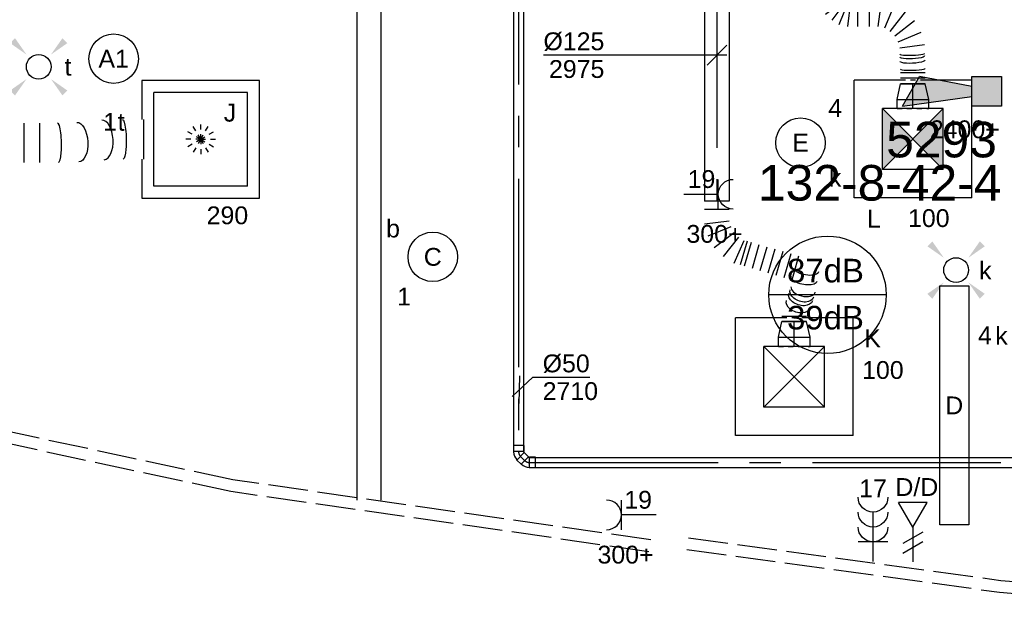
# Model space of a CAD drawing. Extents: x -238421 to 258165, y -34825 to 126331.
# Tile 164 of 239: x 12434 to 17407, y 12300 to 15258. Entities that reach past the tile are written whole.
import ezdxf
from ezdxf.enums import TextEntityAlignment as Align

# ---------------------------------------------------------------- set-up
doc = ezdxf.new("R2010")
doc.units = 0
doc.header["$LTSCALE"] = 50
for name, pattern in [('CENTER2', [28.575, 19.05, -3.175, 3.175, -3.175]), ('E_GOOT3', [5, 4, -1]), ('STREEPJES', [0.1, 0.05, -0.05])]:
    doc.linetypes.add(name, pattern=pattern)
doc.layers.get('0').update_dxf_attribs({"linetype": 'CONTINUOUS'})
for name, color, linetype in [('brandmelddecibels', 3, 'CONTINUOUS'), ('brandmeldserienummers', 1, 'CONTINUOUS'), ('EL6131--', 2, 'CONTINUOUS'), ('EL6131--_WG', 2, 'CONTINUOUS'), ('EL6222--', 3, 'CONTINUOUS'), ('EL6311--', 3, 'CONTINUOUS'), ('EL6441--', 3, 'CONTINUOUS'), ('EL6511--', 3, 'CONTINUOUS'), ('EM6131--', 1, 'CONTINUOUS'), ('WL524---_D', 153, 'CONTINUOUS'), ('WL524---_HARTLIJN', 8, 'CONTINUOUS'), ('WL570---_RETOUR', 112, 'CONTINUOUS'), ('WL570---_RETOUR_RST', 2, 'CONTINUOUS'), ('WL570---_RETOUR_RST_HL', 1, 'CONTINUOUS'), ('WL570---_TOEVOER', 3, 'CONTINUOUS'), ('WL570---_TOEVOER_HL', 8, 'CONTINUOUS'), ('WL570---_TOEVOER_RST', 2, 'CONTINUOUS'), ('WL570---_TOEVOER_RST_HL', 1, 'CONTINUOUS'), ('WM524---', 1, 'CONTINUOUS'), ('WM570---_RETOUR_PR', 1, 'CONTINUOUS'), ('WM570---_RETOUR_RST_PR', 1, 'CONTINUOUS'), ('WM570---_TOEVOER', 1, 'CONTINUOUS'), ('WM570---_TOEVOER_PR', 1, 'CONTINUOUS'), ('WM570---_TOEVOER_RST_PR', 1, 'CONTINUOUS')]:
    doc.layers.add(name, color=color, linetype=linetype)
doc.styles.add('BURO-018', font='ARIAL.TTF', dxfattribs={"height": 90})

# ---------------------------------------------------------------- blocks, each defined once
blk = doc.blocks.new('E001611207146')
at = {"color": 0}
for p, q in [((-12.07, -1.46), (-12.07, 1.46)), ((-12.07, 1.46), (12.07, 1.46)), ((12.07, 1.46), (12.07, -1.46)), ((12.07, -1.46), (-12.07, -1.46))]:
    blk.add_line(p, q, dxfattribs=at)
at = {"color": 0, "linetype": 'Continuous', "style": 'BURO-018'}
for tag, p in [('E_GKAST', (0, 8)), ('E_GROEP', (0, 5)), ('E_SGROEP', (4.5, 5)), ('E_ARMCODE', (0, 0)), ('E_SLET', (4.5, -3))]:
    blk.add_attdef(tag, text='', height=1.8, dxfattribs=at).set_placement(p, align=Align.MIDDLE)
blk = doc.blocks.new('1115B3A')
at = {"color": 0, "linetype": 'Continuous'}
blk.add_circle((0, 0), 2.5, dxfattribs=at)
at = {"color": 0, "linetype": 'Continuous', "style": 'BURO-018'}
for tag, p in [('E_GKAST', (0, 8)), ('E_GROEP', (0, 5)), ('E_SGROEP', (4.5, 5)), ('E_ARMCODE', (0, 0)), ('E_SLET', (4.5, -1))]:
    blk.add_attdef(tag, text='', height=1.8, dxfattribs=at).set_placement(p, align=Align.MIDDLE)
blk = doc.blocks.new('E00411')
at = {"color": 0, "linetype": 'Continuous'}
blk.add_circle((0, 0), 1.25, dxfattribs=at)
for points in [[(-2.892, 2.396), (-2.396, 2.892), (-1.237, 1.237)], [(2.396, 2.892), (2.892, 2.396), (1.237, 1.237)], [(-2.396, -2.892), (-2.892, -2.396), (-1.237, -1.237)], [(2.892, -2.396), (2.396, -2.892), (1.237, -1.237)]]:
    blk.add_solid(points, dxfattribs=at)
at = {"color": 0, "linetype": 'Continuous', "style": 'BURO-018'}
for tag, p in [('E_SLET1', (0, 4.642)), ('E_GROEP', (0, 0)), ('E_GKAST', (0, 0))]:
    blk.add_attdef(tag, text='', height=1.8, dxfattribs=at).set_placement(p, align=Align.MIDDLE)
at = {"color": 0, "linetype": 'Continuous', "style": 'BURO-018', "flags": 1}
for tag in ['E_MATCODE', 'E_SGROEP']:
    blk.add_attdef(tag, text='', height=1.8, dxfattribs=at).set_placement((0, 0), align=Align.MIDDLE)
blk = doc.blocks.new('111304B')
at = {"color": 0, "linetype": 'Continuous'}
for p, q in [((0, 1), (0, 6)), ((-1.5, 3), (1.5, 3))]:
    blk.add_line(p, q, dxfattribs=at)
for centre in [(0, 7.5), (0, 6), (0, 4.5)]:
    blk.add_arc(centre, 1.5, 180, 0, dxfattribs=at)
at = {"color": 0, "linetype": 'Continuous', "style": 'BURO-018'}
for tag, p in [('E_GKAST', (0, 13)), ('E_GROEP', (0, 10)), ('E_SGROEP', (4.5, 10))]:
    blk.add_attdef(tag, text='', height=1.8, dxfattribs=at).set_placement(p, align=Align.MIDDLE)
at = {"color": 0, "linetype": 'Continuous', "style": 'BURO-018', "flags": 1}
for tag, p in [('E_VERMCODE', (13, 10)), ('E_MATCODE', (0, 0))]:
    blk.add_attdef(tag, text='', height=1.8, dxfattribs=at).set_placement(p, align=Align.MIDDLE)
blk = doc.blocks.new('E00153')
at = {"color": 0, "linetype": 'Continuous'}
for p, q in [((-1.443, 7), (1.443, 7)), ((0, 4.5), (-1.443, 7)), ((0, 4.5), (1.443, 7)), ((-1, 4), (1, 2.845)), ((0, 4.5), (0, 1)), ((-1, 3), (1, 1.845))]:
    blk.add_line(p, q, dxfattribs=at)
at = {"color": 7, "style": 'BURO-018'}
for tag, p in [('E_COMMENT1', (-6, 12)), ('E_COMMENT2', (6, 12)), ('E_DCOM1', (-6, 9)), ('E_DCOM2', (6, 9))]:
    blk.add_attdef(tag, text='', height=1.8, dxfattribs=at).set_placement(p, align=Align.MIDDLE)
at = {"color": 0, "style": 'BURO-018'}
blk.add_attdef('E_TEXT1', text='', height=1.8, dxfattribs=at).set_placement((2.5, 6), align=Align.MIDDLE)
at = {"color": 0, "linetype": 'Continuous', "style": 'BURO-018', "flags": 1}
blk.add_attdef('E_MATCODE', text='', height=1.8, dxfattribs=at).set_placement((0, 0), align=Align.MIDDLE)
blk = doc.blocks.new('111304')
at = {"color": 0, "linetype": 'Continuous'}
for p, q in [((-1.5, 4.5), (1.5, 4.5)), ((0, 1), (0, 4.5))]:
    blk.add_line(p, q, dxfattribs=at)
blk.add_arc((0, 6), 1.5, 180, 0, dxfattribs=at)
at = {"color": 0, "linetype": 'Continuous', "style": 'BURO-018'}
for tag, p in [('E_GKAST', (0, 11.5)), ('E_GROEP', (0, 8.5)), ('E_SGROEP', (4.5, 8.5))]:
    blk.add_attdef(tag, text='', height=1.8, dxfattribs=at).set_placement(p, align=Align.MIDDLE)
at = {"color": 0, "linetype": 'Continuous', "style": 'BURO-018', "flags": 1}
for tag, p in [('E_VERMCODE', (13, 8.5)), ('E_MATCODE', (0, 0))]:
    blk.add_attdef(tag, text='', height=1.8, dxfattribs=at).set_placement(p, align=Align.MIDDLE)
blk = doc.blocks.new('E00028')
at = {"color": 0, "linetype": 'Continuous'}
for p, q in [((1.5, 11), (-1.5, 9.268)), ((1.5, 11), (0.5, 4)), ((-0.5, 4), (-1.5, 9.268)), ((-1.5, 4), (-1.5, 1)), ((1.5, 4), (-1.5, 4)), ((1.5, 1), (1.5, 4)), ((-1.5, 1), (1.5, 1))]:
    blk.add_line(p, q, dxfattribs=at)
for points in [[(-1.5, 9.268), (1.5, 11), (-0.5, 4), (0.5, 4)], [(-1.5, 4), (1.5, 4), (-1.5, 1), (1.5, 1)]]:
    blk.add_solid(points, dxfattribs=at)
at = {"color": 0, "linetype": 'Continuous', "style": 'BURO-018'}
blk.add_attdef('E_TEXT1', text='', height=1.8, dxfattribs=at).set_placement((0, 13.5), align=Align.MIDDLE)
at = {"color": 0, "linetype": 'Continuous', "style": 'BURO-018', "flags": 1}
blk.add_attdef('E_MATCODE', (0, 0), '', height=1.8, dxfattribs=at)
blk = doc.blocks.new('*U143')
at = {"color": 0, "ltscale": 10}
for p, q in [((0, 60, -2730), (2948, 60, -2730)), ((0, -60, -2730), (2948, -60, -2730))]:
    blk.add_line(p, q, dxfattribs=at)
at = {"layer": 'EM6131--', "color": 1, "style": 'BURO-018'}
blk.add_attdef('POSNR', text='', height=90, dxfattribs=at).set_placement((0, 0), align=Align.MIDDLE)
blk = doc.blocks.new('*U347')
at = {"color": 0, "ltscale": 10}
for p, q in [((-62.5, 297.5, -2737.5), (-297.5, 297.5, -2737.5)), ((-297.5, -297.5, -2737.5), (-297.5, 297.5, -2737.5)), ((297.5, 297.5, -2737.5), (62.5, 297.5, -2737.5)), ((297.5, -297.5, -2737.5), (297.5, 297.5, -2737.5)), ((153.5, 153.5, -2737.5), (-153.5, 153.5, -2737.5)), ((-153.5, -153.5, -2737.5), (-153.5, 153.5, -2737.5)), ((153.5, -153.5, -2737.5), (-153.5, 153.5, -2737.5)), ((-153.5, -153.5, -2737.5), (153.5, 153.5, -2737.5)), ((153.5, -153.5, -2737.5), (153.5, 153.5, -2737.5)), ((153.5, -153.5, -2737.5), (-153.5, -153.5, -2737.5)), ((297.5, -297.5, -2737.5), (-297.5, -297.5, -2737.5))]:
    blk.add_line(p, q, dxfattribs=at)
at = {"color": 8, "linetype": 'STREEPJES', "ltscale": 10}
blk.add_line((62.5, 297.5, -2737.5), (-62.5, 297.5, -2737.5), dxfattribs=at)
at = {"layer": 'WL570---_TOEVOER_RST_HL', "linetype": 'CENTER2'}
blk.add_circle((0, 0, -2737.5), 0.075, dxfattribs=at)
at = {"layer": 'WL570---_TOEVOER_RST', "color": 1, "style": 'BURO-018'}
for tag in ['MC', 'Q']:
    blk.add_attdef(tag, text='', height=90, dxfattribs=at).set_placement((0, 0), align=Align.MIDDLE)
at = {"layer": 'WM570---_TOEVOER_RST_PR', "color": 1, "style": 'BURO-018'}
blk.add_attdef('POSNR', text='', height=90, dxfattribs=at).set_placement((0, 0), align=Align.MIDDLE)
blk = doc.blocks.new('*U350')
at = {"color": 0, "ltscale": 10}
for p, q in [((297.5, 297.5, -2757.5), (-297.5, 297.5, -2757.5)), ((-297.5, 297.5, -2757.5), (-297.5, 100, -2757.5)), ((297.5, -297.5, -2757.5), (297.5, 297.5, -2757.5)), ((236.5, 236.5, -2757.5), (-236.5, 236.5, -2757.5)), ((-236.5, -236.5, -2757.5), (-236.5, 236.5, -2757.5)), ((236.5, -236.5, -2757.5), (236.5, 236.5, -2757.5)), ((-297.5, -100, -2757.5), (-297.5, -297.5, -2757.5)), ((236.5, -236.5, -2757.5), (-236.5, -236.5, -2757.5)), ((-297.5, -297.5, -2757.5), (297.5, -297.5, -2757.5))]:
    blk.add_line(p, q, dxfattribs=at)
at = {"color": 8, "linetype": 'STREEPJES', "ltscale": 10}
for q in [(0, 100, -2757.5), (-86.6, 50, -2757.5), (-50, 86.6, -2757.5), (50, 86.6, -2757.5), (86.6, 50, -2757.5), (-100, 0, -2757.5), (-86.6, -50, -2757.5), (-50, -86.6, -2757.5), (0, -100, -2757.5), (50, -86.6, -2757.5), (86.6, -50, -2757.5), (100, 0, -2757.5)]:
    blk.add_line((0, 0, -2757.5), q, dxfattribs=at)
at = {"layer": 'WL570---_TOEVOER_RST_HL', "linetype": 'CENTER2'}
blk.add_circle((0, 0, -2757.5), 0.075, dxfattribs=at)
at = {"layer": 'WL570---_TOEVOER_RST', "color": 1, "style": 'BURO-018'}
for tag in ['MC', 'Q']:
    blk.add_attdef(tag, text='', height=90, dxfattribs=at).set_placement((0, 0), align=Align.MIDDLE)
at = {"layer": 'WM570---_TOEVOER_RST_PR', "color": 1, "style": 'BURO-018'}
blk.add_attdef('POSNR', text='', height=90, dxfattribs=at).set_placement((0, 0), align=Align.MIDDLE)
blk = doc.blocks.new('*U425')
at = {"color": 0, "ltscale": 10}
for p, q in [((-46.7, 80, -2750), (0, 80, -2750)), ((0, 80, -2750), (78.2, 62.5, -2750)), ((0, 80, -2750), (0, -80, -2750)), ((0, 80, -2750), (0, -80, -2750)), ((0, 80, -2750), (0, -80, -2750)), ((78.2, 62.5, -2750), (78.2, -62.5, -2750)), ((78.2, 62.5, -2750), (78.2, -62.5, -2750)), ((-46.7, -80, -2750), (0, -80, -2750)), ((0, -80, -2750), (78.2, -62.5, -2750))]:
    blk.add_line(p, q, dxfattribs=at)
at = {"color": 8, "linetype": 'STREEPJES', "ltscale": 10}
blk.add_line((-46.7, 80, -2750), (-46.7, -80, -2750), dxfattribs=at)
at = {"layer": 'WL570---_TOEVOER_RST_HL', "linetype": 'CENTER2'}
for p, q in [((-46.7, 0, -2750), (0, 0, -2750)), ((0, 0, -2750), (78.2, 0, -2750))]:
    blk.add_line(p, q, dxfattribs=at)
blk.add_circle((78.2, 0, -2750), 0.075, dxfattribs=at)
at = {"layer": 'WM570---_TOEVOER_RST_PR', "color": 1, "style": 'BURO-018'}
blk.add_attdef('POSNR', text='', height=90, dxfattribs=at).set_placement((0, 0), align=Align.MIDDLE)
blk = doc.blocks.new('*U449')
at = {"color": 0, "ltscale": 10}
for p, q in [((0, 100, -2960), (0, -100, -2960)), ((39.7, 100, -2960), (39.7, -100, -2960)), ((119.2, 100, -2960), (119.2, -100, -2960)), ((198.6, 100, -2960), (198.6, -100, -2960)), ((278.1, 100, -2960), (278.1, -100, -2960)), ((592.8, 114.2, -2960), (591.6, 114.2, -2960)), ((803.4, 118, -2960), (803.4, -82, -2960)), ((372.8, -100, -2960), (372.9, -100, -2960))]:
    blk.add_line(p, q, dxfattribs=at)
for centre, major_axis, ratio, start_param, end_param in [((371, 0, -2960), (1.8, -100), 0.176425, 0.003217, 3.14481), ((598.2, 14.4, -2960), (-6, 99.8), 0.507703, 3.153679, 6.271099)]:
    blk.add_ellipse(centre, major_axis=major_axis, ratio=ratio, start_param=start_param, end_param=end_param, dxfattribs=at)
at = {"color": 0, "ltscale": 10, "extrusion": (0, 0, -1)}
for centre, major_axis, ratio, start_param, end_param in [((470.9, 3.6, -2960), (-6, 99.8), 0.507703, 0.012087, 3.153679), ((698.2, 18, -2960), (-1.8, 100), 0.176425, 6.279968, 9.421561)]:
    blk.add_ellipse(centre, major_axis=major_axis, ratio=ratio, start_param=start_param, end_param=end_param, dxfattribs=at)
at = {"layer": 'WM570---_TOEVOER_PR', "color": 1, "style": 'BURO-018'}
blk.add_attdef('POSNR', text='', height=90, dxfattribs=at).set_placement((0, 0), align=Align.MIDDLE)
blk = doc.blocks.new('*U450')
at = {"color": 0, "ltscale": 10}
for p, q in [((-62.5, 297.5, -2735), (-297.5, 297.5, -2735)), ((-297.5, -297.5, -2735), (-297.5, 297.5, -2735)), ((297.5, 297.5, -2735), (62.5, 297.5, -2735)), ((297.5, -297.5, -2735), (297.5, 297.5, -2735)), ((153.5, 153.5, -2735), (-153.5, 153.5, -2735)), ((-153.5, -153.5, -2735), (-153.5, 153.5, -2735)), ((153.5, -153.5, -2735), (-153.5, 153.5, -2735)), ((-153.5, -153.5, -2735), (153.5, 153.5, -2735)), ((153.5, -153.5, -2735), (153.5, 153.5, -2735)), ((153.5, -153.5, -2735), (-153.5, -153.5, -2735)), ((297.5, -297.5, -2735), (-297.5, -297.5, -2735))]:
    blk.add_line(p, q, dxfattribs=at)
at = {"color": 8, "linetype": 'STREEPJES', "ltscale": 10}
blk.add_line((62.5, 297.5, -2735), (-62.5, 297.5, -2735), dxfattribs=at)
at = {"layer": 'WL570---_RETOUR_RST_HL', "linetype": 'CENTER2'}
blk.add_circle((0, 0, -2735), 0.075, dxfattribs=at)
at = {"layer": 'WL570---_RETOUR_RST', "color": 1, "style": 'BURO-018'}
for tag in ['MC', 'Q']:
    blk.add_attdef(tag, text='', height=90, dxfattribs=at).set_placement((0, 0), align=Align.MIDDLE)
at = {"layer": 'WM570---_RETOUR_RST_PR', "color": 1, "style": 'BURO-018'}
blk.add_attdef('POSNR', text='', height=90, dxfattribs=at).set_placement((0, 0), align=Align.MIDDLE)
blk = doc.blocks.new('*U451')
at = {"color": 0, "ltscale": 10}
for p, q in [((-46.7, 80, -2745), (0, 80, -2745)), ((0, 80, -2745), (78.2, 62.5, -2745)), ((0, 80, -2745), (0, -80, -2745)), ((0, 80, -2745), (0, -80, -2745)), ((0, 80, -2745), (0, -80, -2745)), ((78.2, 62.5, -2745), (78.2, -62.5, -2745)), ((78.2, 62.5, -2745), (78.2, -62.5, -2745)), ((-46.7, -80, -2745), (0, -80, -2745)), ((0, -80, -2745), (78.2, -62.5, -2745))]:
    blk.add_line(p, q, dxfattribs=at)
at = {"color": 8, "linetype": 'STREEPJES', "ltscale": 10}
blk.add_line((-46.7, 80, -2745), (-46.7, -80, -2745), dxfattribs=at)
at = {"layer": 'WL570---_RETOUR_RST_HL', "linetype": 'CENTER2'}
for p, q in [((-46.7, 0, -2745), (0, 0, -2745)), ((0, 0, -2745), (78.2, 0, -2745))]:
    blk.add_line(p, q, dxfattribs=at)
blk.add_circle((78.2, 0, -2745), 0.075, dxfattribs=at)
at = {"layer": 'WM570---_RETOUR_RST_PR', "color": 1, "style": 'BURO-018'}
blk.add_attdef('POSNR', text='', height=90, dxfattribs=at).set_placement((0, 0), align=Align.MIDDLE)
blk = doc.blocks.new('*U452')
at = {"color": 0, "ltscale": 10}
for p, q in [((241, 336.4, -2760), (192.8, 452.8, -2760)), ((256.4, 469.9, -2760), (272.8, 344.9, -2760)), ((397.1, 473.8, -2760), (397.1, 348.8, -2760)), ((425.4, 473.8, -2760), (425.4, 348.8, -2760)), ((453.7, 473.8, -2760), (453.7, 348.8, -2760)), ((135.8, 419.9, -2760), (212.5, 319.9, -2760)), ((189.2, 296.6, -2760), (89.2, 373.4, -2760)), ((56.3, 316.4, -2760), (172.8, 268.1, -2760)), ((164.3, 236.3, -2760), (39.3, 252.8, -2760)), ((39.3, 190.3, -2760), (164.3, 190.3, -2760)), ((39.3, 131.3, -2760), (164.3, 131.3, -2760)), ((0, -62.5, -2760), (0, 62.5, -2760)), ((21.6, -62.5, -2760), (5.2, 62.5, -2760)), ((15.2, 65.2, -2760), (63.4, -51.3, -2760)), ((100.9, -29.7, -2760), (24.1, 70.3, -2760)), ((31.4, 77.7, -2760), (131.5, 0.9, -2760)), ((153.1, 38.4, -2760), (36.6, 86.6, -2760)), ((39.3, 96.6, -2760), (164.3, 80.1, -2760))]:
    blk.add_line(p, q, dxfattribs=at)
for centre, major_axis, start_param, end_param in [((302.4, 407.4, -2760), (-1.6, 62.5), 3.144109, 6.285702), ((378.1, 411.3, -2760), (1.6, -62.5), 6.280669, 9.422262)]:
    blk.add_ellipse(centre, major_axis=major_axis, ratio=0.098024, start_param=start_param, end_param=end_param, dxfattribs=at)
at = {"color": 0, "ltscale": 10, "extrusion": (0, 0, -1)}
for centre in [(315.2, 408, -2760), (337.3, 409.2, -2760)]:
    blk.add_ellipse(centre, major_axis=(-3.2, 62.4), ratio=0.194183, start_param=0, end_param=3.141593, dxfattribs=at)
at = {"layer": 'WM570---_RETOUR_PR', "color": 1, "style": 'BURO-018'}
blk.add_attdef('POSNR', text='', height=90, dxfattribs=at).set_placement((0, 0), align=Align.MIDDLE)
blk = doc.blocks.new('*U1178')
at = {"color": 0, "ltscale": 10}
for p, q in [((0, 62.5, -2975), (1223, 62.5, -2975)), ((0, -62.5, -2975), (0, 62.5, -2975)), ((1223, 62.5, -2975), (1223, -62.5, -2975)), ((0, -62.5, -2975), (1223, -62.5, -2975))]:
    blk.add_line(p, q, dxfattribs=at)
at = {"layer": 'WL570---_TOEVOER_HL', "linetype": 'CENTER2'}
blk.add_line((0, 0, -2975), (1223, 0, -2975), dxfattribs=at)
at = {"layer": 'WM570---_TOEVOER_PR', "color": 1, "style": 'BURO-018'}
blk.add_attdef('POSNR', text='', height=90, dxfattribs=at).set_placement((0, 0), align=Align.MIDDLE)
blk = doc.blocks.new('*U1179')
at = {"color": 0, "ltscale": 10}
for p, q in [((582.7, 453.2, -2975), (582.7, 328.2, -2975)), ((607.7, 453.2, -2975), (607.7, 328.2, -2975)), ((277.5, 412.8, -2975), (397.5, 377.8, -2975)), ((265.8, 372.8, -2975), (385.8, 337.8, -2975)), ((254.2, 332.7, -2975), (374.2, 297.7, -2975)), ((230.8, 252.6, -2975), (350.8, 217.6, -2975)), ((242.5, 292.7, -2975), (362.5, 257.7, -2975)), ((219.1, 212.6, -2975), (339.1, 177.6, -2975)), ((201.6, 152.5, -2975), (321.6, 117.5, -2975)), ((207.5, 172.5, -2975), (327.5, 137.6, -2975)), ((180.4, 109.2, -2975), (279.2, 31, -2975)), ((312.6, 86.5, -2975), (197.1, 137, -2975)), ((0, 62.5, -2975), (0, -62.5, -2975)), ((40.8, 62.5, -2975), (40.8, -62.5, -2975)), ((114, -62.5, -2975), (97.8, 62.5, -2975)), ((129.1, 70.7, -2975), (176.6, -46, -2975)), ((232.9, -14.2, -2975), (157.3, 86.7, -2975))]:
    blk.add_line(p, q, dxfattribs=at)
at = {"color": 0, "ltscale": 10, "extrusion": (0, 0, -1)}
for centre, major_axis, ratio, end_param in [((346.1, 451.8, -2975), (10.2, 61.7), 0.419624, 2.766679), ((394.8, 443.7, -2975), (10.2, 61.7), 0.419624, 2.530134), ((465.7, 428.8, -2975), (19, 59.5), 0.653596, 3.141593), ((484, 422.9, -2975), (19, 59.5), 0.653596, 3.141593), ((520.6, 411.2, -2975), (19, 59.5), 0.653596, 3.141593)]:
    blk.add_ellipse(centre, major_axis=major_axis, ratio=ratio, start_param=0, end_param=end_param, dxfattribs=at)
at = {"color": 0, "ltscale": 10}
for start_param, end_param in [(3.181531, 6.243247), (6.243247, 6.323124)]:
    blk.add_ellipse((444.9, 435.4, -2975), major_axis=(14.7, 60.9), ratio=0.547212, start_param=start_param, end_param=end_param, dxfattribs=at)
at = {"layer": 'WM570---_TOEVOER_PR', "color": 1, "style": 'BURO-018'}
blk.add_attdef('POSNR', text='', height=90, dxfattribs=at).set_placement((0, 0), align=Align.MIDDLE)
blk = doc.blocks.new('*U1180')
at = {"layer": 'WM570---_TOEVOER', "color": 0, "ltscale": 10}
for p, q in [((-50, -50), (50, 50)), ((50, 0), (-876.1, 0))]:
    blk.add_line(p, q, dxfattribs=at)
at = {"layer": 'WM570---_TOEVOER', "color": 0, "style": 'BURO-018'}
for s, p in [('%%c125', (-876.1, 25)), ('2975', (-848.2, -115))]:
    blk.add_text(s, height=90, dxfattribs=at).set_placement(p)
blk = doc.blocks.new('*U1289')
at = {"color": 0, "ltscale": 10}
for p, q in [((-44, 26.2, -2750), (-14, 26.2, -2750)), ((-44, 26.2, -2750), (-44, -26.2, -2750)), ((-14, 26.2, -2750), (-12.8, 25, -2750)), ((-14, 26.2, -2750), (-14, -26.2, -2750)), ((-12.8, 25, -2750), (-8.7, 26.7, -2750)), ((12.6, 49.7, -2750), (-8.7, 28.5, -2750)), ((-8.7, 28.5, -2750), (-8.7, 26.7, -2750)), ((28.5, -8.7, -2750), (-8.7, 28.5, -2750)), ((49.7, 12.6, -2750), (12.6, 49.7, -2750)), ((49.7, 12.6, -2750), (28.5, -8.7, -2750)), ((-44, -26.2, -2750), (-14, -26.2, -2750)), ((-14, -26.2, -2750), (-12.8, -25, -2750)), ((28.5, -8.7, -2750), (26.7, -8.7, -2750))]:
    blk.add_line(p, q, dxfattribs=at)
blk.add_arc((-12.8, 30.8, -2750), 55.8, 270, 315, dxfattribs=at)
at = {"layer": 'WL524---_HARTLIJN', "linetype": 'CENTER2'}
for p, q in [((-14, 0, -2750), (-12.8, 0, -2750)), ((9.9, 9.9, -2750), (9, 9, -2750))]:
    blk.add_line(p, q, dxfattribs=at)
blk.add_arc((-12.8, 30.8, -2750), 30.8, 270, 315, dxfattribs=at)
at = {"layer": 'WL524---_D', "color": 1, "style": 'BURO-018'}
blk.add_attdef('POSNR', text='', height=90, dxfattribs=at).set_placement((0, 0), align=Align.MIDDLE)
blk = doc.blocks.new('*U1290')
at = {"color": 0, "ltscale": 10}
for p, q in [((13.3, 50.4, -2750), (-8.7, 28.5, -2750)), ((50.4, 13.3, -2750), (13.3, 50.4, -2750)), ((-12.8, 25, -2750), (-14, 25, -2750)), ((-12.8, 25, -2750), (-8.7, 26.7, -2750)), ((-8.7, 28.5, -2750), (-8.7, 26.7, -2750)), ((28.5, -8.7, -2750), (-8.7, 28.5, -2750)), ((50.4, 13.3, -2750), (28.5, -8.7, -2750)), ((-12.8, -25, -2750), (-14, -25, -2750)), ((28.5, -8.7, -2750), (26.7, -8.7, -2750))]:
    blk.add_line(p, q, dxfattribs=at)
blk.add_arc((-12.8, 30.8, -2750), 55.8, 270, 315, dxfattribs=at)
at = {"layer": 'WL524---_HARTLIJN', "linetype": 'CENTER2'}
for p, q in [((-44, 0, -2750), (-12.8, 0, -2750)), ((9.9, 9.9, -2750), (9, 9, -2750))]:
    blk.add_line(p, q, dxfattribs=at)
blk.add_arc((-12.8, 30.8, -2750), 30.8, 270, 315, dxfattribs=at)
at = {"layer": 'WL524---_D', "color": 1, "style": 'BURO-018'}
blk.add_attdef('POSNR', text='', height=90, dxfattribs=at).set_placement((0, 0), align=Align.MIDDLE)
blk = doc.blocks.new('*U1308')
at = {"color": 0, "ltscale": 10}
for p, q in [((0, 25, -2750), (5549.8, 25, -2750)), ((0, -25, -2750), (0, 25, -2750)), ((0, -25, -2750), (5549.8, -25, -2750))]:
    blk.add_line(p, q, dxfattribs=at)
at = {"layer": 'WL524---_HARTLIJN', "linetype": 'CENTER2'}
blk.add_line((0, 0, -2750), (5580.8, 0, -2750), dxfattribs=at)
at = {"layer": 'WL524---_D', "color": 1, "style": 'BURO-018'}
blk.add_attdef('POSNR', text='', height=90, dxfattribs=at).set_placement((0, 0), align=Align.MIDDLE)
blk = doc.blocks.new('*U2262')
at = {"color": 0, "ltscale": 10}
for p, q in [((31, 25, -2750), (4236.2, 25, -2750)), ((4236.2, 25, -2750), (4236.2, -25, -2750)), ((31, -25, -2750), (4236.2, -25, -2750))]:
    blk.add_line(p, q, dxfattribs=at)
at = {"layer": 'WL524---_HARTLIJN', "linetype": 'CENTER2'}
blk.add_line((0, 0, -2750), (4236.2, 0, -2750), dxfattribs=at)
at = {"layer": 'WL524---_D', "color": 1, "style": 'BURO-018'}
blk.add_attdef('POSNR', text='', height=90, dxfattribs=at).set_placement((0, 0), align=Align.MIDDLE)

msp = doc.modelspace()

# ---------------------------------------------------------------- linework, layer by layer
at = {"layer": 'brandmelddecibels'}
msp.add_line((16811.08247, 13868.47449), (16217.6774, 13868.47449), dxfattribs=at)
msp.add_circle((16514.37993, 13868.47449), 296.70254, dxfattribs=at)
at = {"layer": 'EL6131--_WG', "linetype": 'E_GOOT3'}
for p, q in [((13510.41301, 12933.64715, 3000), (11065.21335, 13459.18814, 3000)), ((13499.82388, 12874.55288, 3000), (11051.77165, 13400.70696, 3000)), ((15620.9423, 12629.96072, 3000), (13510.41301, 12933.64715, 3000)), ((15612.39684, 12570.57238, 3000), (13499.82388, 12874.55288, 3000)), ((15811.85288, 12641.15307, 3000), (17389.25028, 12425.89609, 3000)), ((15803.74027, 12581.70405, 3000), (17382.74996, 12366.22705, 3000)), ((17389.25028, 12425.89609, 3000), (18200.46552, 12359.71875, 3000)), ((17382.74996, 12366.22705, 3000), (18196.15579, 12299.87101, 3000))]:
    msp.add_line(p, q, dxfattribs=at)
at = {"layer": 'WL570---_TOEVOER'}
for points in [[(16792.1228, 14808.96913), (16945.6228, 14655.46913), (16792.1228, 14501.96913)], [(17099.1228, 14808.96913), (16945.6228, 14655.46913), (17099.1228, 14501.96913)]]:
    msp.add_solid(points, dxfattribs=at)
at = {"layer": 'WM524---'}
for p, q in [((14921.60024, 13355.23279, 2750), (15025.42734, 13451.95691, 2750)), ((14956.97774, 13319.85528, 2750), (14959.43779, 13458.81659, 2750)), ((15025.42734, 13451.95691, 2750), (15313.074, 13451.95691, 2750))]:
    msp.add_line(p, q, dxfattribs=at)

# ---------------------------------------------------------------- block references
at = {"layer": 'EL6131--', "rotation": 90}
msp.add_blockref('*U143', (14199.13933, 12831.39869, 2730), dxfattribs=at)
at = {"layer": 'EL6222--'}
ref = msp.add_blockref('111304', (15737.65619, 14376.65774), dxfattribs=dict(at, xscale=-50, yscale=50, zscale=50, rotation=270))
ref.add_attrib('E_GROEP', '19', dxfattribs={"layer": '0', "color": 1, "linetype": 'Continuous', "height": 90, "style": 'BURO-018'}).set_placement((15877.87481, 14453.23421), align=Align.MIDDLE)
ref = msp.add_blockref('111304B', (16744.03631, 12470.45196), dxfattribs=dict(at, xscale=-50, yscale=50, zscale=50))
ref.add_attrib('E_GROEP', '17', dxfattribs={"layer": '0', "color": 1, "linetype": 'Continuous', "height": 90, "style": 'BURO-018'}).set_placement((16744.03631, 12890.64159), align=Align.MIDDLE)
ref = msp.add_blockref('111304', (15697.91565, 12756.41308), dxfattribs=dict(at, xscale=50, yscale=50, zscale=50, rotation=90))
ref.add_attrib('E_GROEP', '19', dxfattribs={"layer": '0', "color": 1, "linetype": 'Continuous', "height": 90, "style": 'BURO-018'}).set_placement((15557.69703, 12832.98955), align=Align.MIDDLE)
at = {"layer": 'EL6311--'}
ref = msp.add_blockref('1115B3A', (12908.35969, 15061.01649), dxfattribs=dict(at, xscale=49.99999999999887, yscale=50, zscale=50, rotation=189.1701748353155))
ref.add_attrib('E_ARMCODE', 'A1', dxfattribs={"layer": '0', "color": 1, "linetype": 'Continuous', "height": 90, "style": 'BURO-018'}).set_placement((12908.35969, 15061.01649), align=Align.MIDDLE)
ref.add_attrib('E_SLET', 't', dxfattribs={"layer": '0', "color": 1, "linetype": 'Continuous', "height": 90, "style": 'BURO-018'}).set_placement((12946.26517, 14741.74494), align=Align.MIDDLE)
ref.add_attrib('E_GROEP', '1', dxfattribs={"layer": '0', "color": 1, "linetype": 'Continuous', "height": 90, "style": 'BURO-018'}).set_placement((12890.49509, 14742.31035), align=Align.MIDDLE)
ref = msp.add_blockref('E00411', (12529.90409, 15020.22225), dxfattribs=dict(at, xscale=50, yscale=50, zscale=50))
ref.add_attrib('E_SLET1', 't', dxfattribs={"layer": '0', "color": 1, "linetype": 'Continuous', "height": 90, "style": 'BURO-018'}).set_placement((12677.76246, 15020.22225), align=Align.MIDDLE)
ref = msp.add_blockref('1115B3A', (16377.82141, 14636.82874), dxfattribs=dict(at, xscale=50, yscale=50, zscale=50))
ref.add_attrib('E_ARMCODE', 'E', dxfattribs={"layer": '0', "color": 1, "linetype": 'Continuous', "height": 90, "style": 'BURO-018'}).set_placement((16377.82141, 14636.82874), align=Align.MIDDLE)
ref.add_attrib('E_SLET', 'k', dxfattribs={"layer": '0', "color": 1, "linetype": 'Continuous', "height": 90, "style": 'BURO-018'}).set_placement((16552.82141, 14461.82874), align=Align.MIDDLE)
ref.add_attrib('E_GROEP', '4', dxfattribs={"layer": '0', "color": 1, "linetype": 'Continuous', "height": 90, "style": 'BURO-018'}).set_placement((16552.82141, 14811.82874), align=Align.MIDDLE)
ref = msp.add_blockref('1115B3A', (14520.24542, 14060.20741), dxfattribs=dict(at, xscale=49.99999999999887, yscale=49.99999999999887, zscale=50, rotation=189.1701748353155))
ref.add_attrib('E_ARMCODE', 'C', dxfattribs={"layer": '0', "color": 1, "linetype": 'Continuous', "height": 90, "style": 'BURO-018'}).set_placement((14520.24542, 14060.20741), align=Align.MIDDLE)
ref.add_attrib('E_SLET', 'b', dxfattribs={"layer": '0', "color": 1, "linetype": 'Continuous', "height": 90, "style": 'BURO-018'}).set_placement((14319.59275, 14205.08152), align=Align.MIDDLE)
ref.add_attrib('E_GROEP', '1', dxfattribs={"layer": '0', "color": 1, "linetype": 'Continuous', "height": 90, "style": 'BURO-018'}).set_placement((14375.37131, 13859.55474), align=Align.MIDDLE)
ref = msp.add_blockref('E00411', (17163.65404, 13993.39298), dxfattribs=dict(at, xscale=50, yscale=50, zscale=50))
ref.add_attrib('E_SLET1', 'k', dxfattribs={"layer": '0', "color": 1, "linetype": 'Continuous', "height": 90, "style": 'BURO-018'}).set_placement((17311.5124, 13993.39298), align=Align.MIDDLE)
ref = msp.add_blockref('E001611207146', (17154.28644, 13309.79408), dxfattribs=dict(at, xscale=50, yscale=50, zscale=50, rotation=90))
ref.add_attrib('E_ARMCODE', 'D', dxfattribs={"layer": '0', "color": 1, "linetype": 'Continuous', "height": 90, "style": 'BURO-018'}).set_placement((17154.28644, 13309.79408), align=Align.MIDDLE)
ref.add_attrib('E_SLET', 'k', dxfattribs={"layer": '0', "color": 1, "linetype": 'Continuous', "height": 90, "style": 'BURO-018'}).set_placement((17393.06014, 13664.2909), align=Align.MIDDLE)
ref.add_attrib('E_GROEP', '4', dxfattribs={"layer": '0', "color": 1, "linetype": 'Continuous', "height": 90, "style": 'BURO-018'}).set_placement((17309.02552, 13663.72773), align=Align.MIDDLE)
at = {"layer": 'EL6441--'}
ref = msp.add_blockref('E00153', (16945.00772, 12469.85121), dxfattribs=dict(at, xscale=-50, yscale=50, zscale=50))
ref.add_attrib('E_TEXT1', 'D/D', dxfattribs={"layer": '0', "color": 1, "height": 90, "style": 'BURO-018'}).set_placement((16965.51618, 12899.23748), align=Align.MIDDLE)
at = {"layer": 'EL6511--', "xscale": -50, "yscale": 50, "zscale": 50, "rotation": 90}
msp.add_blockref('E00028', (17443.01427, 14895.98654), dxfattribs=at)
at = {"layer": 'WL524---_D'}
for name, p, rotation in [('*U2262', (14953.8302, 17312.51274, 2750), 270), ('*U1289', (14953.8302, 13062.35335, 2750), 270), ('*U1290', (14994.8424, 13021.34115, 2750), 315)]:
    msp.add_blockref(name, p, dxfattribs=dict(at, rotation=rotation))
msp.add_blockref('*U1308', (15008.8424, 13021.34115, 2750), dxfattribs=at)
at = {"layer": 'WL570---_RETOUR', "rotation": 270}
msp.add_blockref('*U452', (16534.36537, 15387.61098, 2760), dxfattribs=at)
at = {"layer": 'WL570---_RETOUR_RST'}
ref = msp.add_blockref('*U450', (16945.6228, 14655.46913, 2735), dxfattribs=at)
ref.add_attrib('Q', '100', dxfattribs={"color": 1, "height": 90, "style": 'BURO-018'}).set_placement((17025.87868, 14255.91988), align=Align.MIDDLE)
ref.add_attrib('MC', 'L', dxfattribs={"color": 1, "height": 90, "style": 'BURO-018'}).set_placement((16748.26283, 14253.35843), align=Align.MIDDLE)
at = {"layer": 'WL570---_RETOUR_RST', "rotation": 90}
msp.add_blockref('*U451', (16945.6228, 14855.66913, 2745), dxfattribs=at)
at = {"layer": 'WL570---_TOEVOER', "rotation": 270}
for name, p in [('*U1178', (15955.53322, 15563.73241, 2975)), ('*U1179', (15955.53322, 14340.74476, 2975))]:
    msp.add_blockref(name, p, dxfattribs=at)
at = {"layer": 'WL570---_TOEVOER'}
msp.add_blockref('*U449', (12256.24105, 14636.30997, 2960), dxfattribs=at)
at = {"layer": 'WL570---_TOEVOER_RST'}
ref = msp.add_blockref('*U350', (13348.07877, 14654.33038, 2757.5), dxfattribs=at)
ref.add_attrib('Q', '290', dxfattribs={"color": 1, "height": 90, "style": 'BURO-018'}).set_placement((13483.05471, 14269.97748), align=Align.MIDDLE)
ref.add_attrib('MC', 'J', dxfattribs={"color": 1, "height": 90, "style": 'BURO-018'}).set_placement((13495.96625, 14787.64551), align=Align.MIDDLE)
ref = msp.add_blockref('*U347', (16346.20478, 13454.65711, 2737.5), dxfattribs=at)
ref.add_attrib('Q', '100', dxfattribs={"color": 1, "height": 90, "style": 'BURO-018'}).set_placement((16793.95573, 13488.66032), align=Align.MIDDLE)
ref.add_attrib('MC', 'K', dxfattribs={"color": 1, "height": 90, "style": 'BURO-018'}).set_placement((16741.25874, 13648.81356), align=Align.MIDDLE)
at = {"layer": 'WL570---_TOEVOER_RST', "rotation": 90}
msp.add_blockref('*U425', (16346.20478, 13654.85711, 2750), dxfattribs=at)
at = {"layer": 'WM570---_TOEVOER'}
msp.add_blockref('*U1180', (15955.53322, 15079.11059, 2975), dxfattribs=at)

# ---------------------------------------------------------------- texts
at = {"layer": 'brandmelddecibels', "color": 2, "style": 'BURO-018'}
for s, p in [('87dB', (16503.97362, 13931.17454)), ('39dB', (16503.97362, 13693.54446))]:
    msp.add_text(s, height=119.07, dxfattribs=at).set_placement(p, align=Align.CENTER)
at = {"layer": 'brandmeldserienummers', "color": 1, "style": 'BURO-018'}
for s, p in [('5293', (16810.57849, 14562.74446)), ('132-8-42-4', (16162.96307, 14344.30218))]:
    msp.add_text(s, height=180, dxfattribs=at).set_placement(p)
at = {"layer": 'EL6222--', "color": 1, "style": 'BURO-018'}
for s, p in [('2400+', (17031.29908, 14659.61536)), ('300+', (15801.69651, 14131.16516)), ('300+', (15352.39511, 12510.9205))]:
    msp.add_text(s, height=90, dxfattribs=at).set_placement(p)
at = {"layer": 'WM524---', "style": 'BURO-018'}
for s, p in [('%%c50', (15075.42734, 13476.95691, 2750)), ('2710', (15075.42734, 13336.95691, 2750))]:
    msp.add_text(s, height=90, dxfattribs=at).set_placement(p)

doc.saveas('drawing.dxf')
